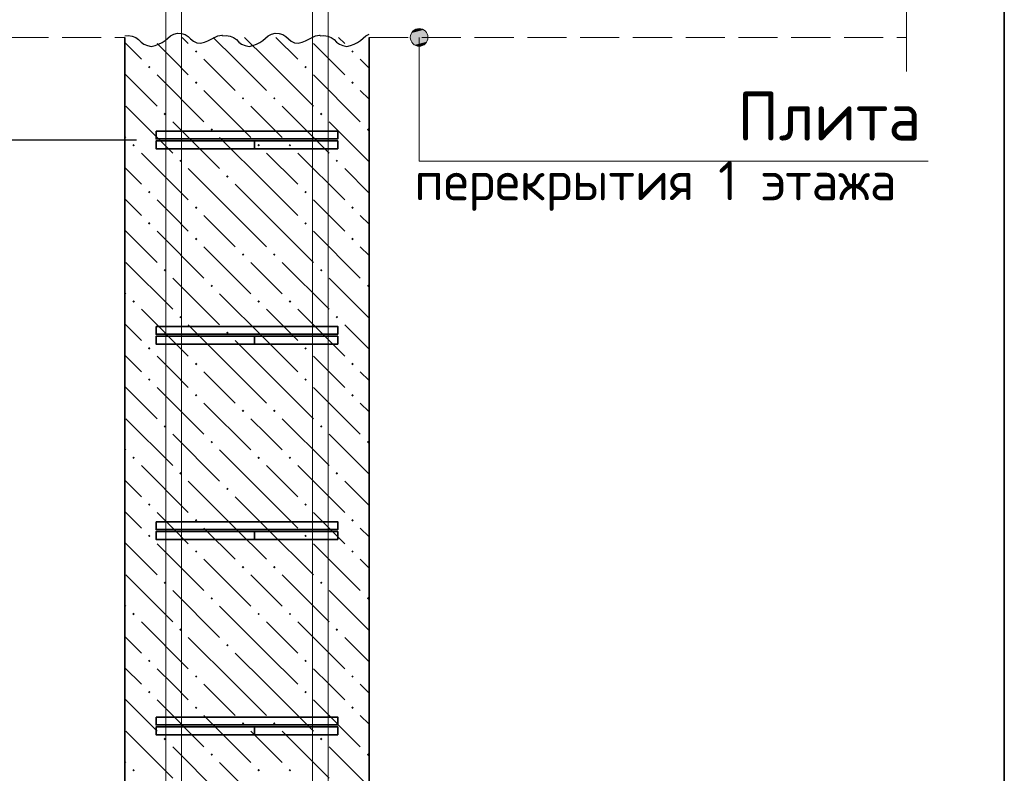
# Model space of a CAD drawing. Header units: millimetres. Extents: x 0 to 42000, y 0 to 29700.
# Tile 12 of 18: x 17947 to 22985, y 20183 to 24042. Entities that reach past the tile are written whole.
import ezdxf

# ---------------------------------------------------------------- set-up
doc = ezdxf.new("R2010")
doc.units = ezdxf.units.MM
doc.linetypes.add('______2', pattern=[270, 200, -70])
for name, color, linetype, lineweight in [('S1 Продольная арматура', 52, 'Continuous', 25), ('Standard', 7, 'Continuous', 25), ('ЖБ Перекрытие верхний уровень', 7, 'Continuous', 18), ('Позиционная метка диаметр_ шаг', 7, 'Continuous', 13), ('Позиционная метка линия выноска', 7, 'Continuous', 13), ('Примечания', 7, 'Continuous', 13), ('Размерная линия_ общее', 7, 'Continuous', 13), ('Хомут', 52, 'Continuous', 25)]:
    doc.layers.add(name, color=color, linetype=linetype, lineweight=lineweight)
doc.layers.add('ЖБ Пилон', color=7, linetype='______2', lineweight=13, true_color=0xa0a0a0)
doc.styles.add('ISOCPEUR', font='txt')

msp = doc.modelspace()

# ---------------------------------------------------------------- hatches: boundary and pattern name
at = {"layer": 'ЖБ Пилон', "linetype": 'Continuous', "lineweight": 18, "transparency": 33554687}
for points in [[(18843.2, 23879.2), (18849.7, 23885.7), (18856.2, 23879.2), (18849.7, 23872.7)], [(19643.2, 23879.2), (19649.7, 23885.7), (19656.2, 23879.2), (19649.7, 23872.7)], [(18603.2, 23799.2), (18609.7, 23805.7), (18616.2, 23799.2), (18609.7, 23792.7)], [(19403.2, 23799.2), (19409.7, 23805.7), (19416.2, 23799.2), (19409.7, 23792.7)], [(18843.2, 23719.2), (18849.7, 23725.7), (18856.2, 23719.2), (18849.7, 23712.8)], [(19643.2, 23719.2), (19649.7, 23725.7), (19656.2, 23719.2), (19649.7, 23712.8)], [(19083.2, 23639.2), (19089.7, 23645.7), (19096.2, 23639.2), (19089.7, 23632.7)], [(19243.2, 23639.2), (19249.7, 23645.7), (19256.2, 23639.2), (19249.7, 23632.7)], [(18683.2, 23559.2), (18689.7, 23565.7), (18696.2, 23559.2), (18689.7, 23552.7)], [(19483.2, 23559.2), (19489.7, 23565.7), (19496.2, 23559.2), (19489.7, 23552.7)], [(18923.2, 23479.2), (18929.7, 23485.7), (18936.2, 23479.2), (18929.7, 23472.7)], [(19723.2, 23479.2), (19729.7, 23485.7), (19734.5, 23480.9), (19734.5, 23477.6), (19729.7, 23472.7)], [(18523.2, 23399.2), (18529.7, 23405.7), (18536.2, 23399.2), (18529.7, 23392.7)], [(19163.2, 23399.2), (19169.7, 23405.7), (19176.2, 23399.2), (19169.7, 23392.7)], [(19323.2, 23399.2), (19329.7, 23405.7), (19336.2, 23399.2), (19329.7, 23392.7)], [(18763.2, 23319.2), (18769.7, 23325.7), (18776.2, 23319.2), (18769.7, 23312.8)], [(19563.2, 23319.2), (19569.7, 23325.7), (19576.2, 23319.2), (19569.7, 23312.8)], [(19003.2, 23239.2), (19009.7, 23245.7), (19016.2, 23239.2), (19009.7, 23232.7)], [(18603.2, 23159.2), (18609.7, 23165.7), (18616.2, 23159.2), (18609.7, 23152.7)], [(19403.2, 23159.2), (19409.7, 23165.7), (19416.2, 23159.2), (19409.7, 23152.7)], [(18843.2, 23079.2), (18849.7, 23085.7), (18856.2, 23079.2), (18849.7, 23072.7)], [(19643.2, 23079.2), (19649.7, 23085.7), (19656.2, 23079.2), (19649.7, 23072.7)], [(18603.2, 22999.2), (18609.7, 23005.7), (18616.2, 22999.2), (18609.7, 22992.7)], [(19403.2, 22999.2), (19409.7, 23005.7), (19416.2, 22999.2), (19409.7, 22992.7)], [(18843.2, 22919.2), (18849.7, 22925.7), (18856.2, 22919.2), (18849.7, 22912.8)], [(19643.2, 22919.2), (19649.7, 22925.7), (19656.2, 22919.2), (19649.7, 22912.8)], [(19083.2, 22839.2), (19089.7, 22845.7), (19096.2, 22839.2), (19089.7, 22832.7)], [(19243.2, 22839.2), (19249.7, 22845.7), (19256.2, 22839.2), (19249.7, 22832.7)], [(18683.2, 22759.2), (18689.7, 22765.7), (18696.2, 22759.2), (18689.7, 22752.7)], [(19483.2, 22759.2), (19489.7, 22765.7), (19496.2, 22759.2), (19489.7, 22752.7)], [(18923.2, 22679.2), (18929.7, 22685.7), (18936.2, 22679.2), (18929.7, 22672.7)], [(19723.2, 22679.2), (19729.7, 22685.7), (19734.5, 22680.9), (19734.5, 22677.6), (19729.7, 22672.7)], [(18523.2, 22599.2), (18529.7, 22605.7), (18536.2, 22599.2), (18529.7, 22592.7)], [(19163.2, 22599.2), (19169.7, 22605.7), (19176.2, 22599.2), (19169.7, 22592.7)], [(19323.2, 22599.2), (19329.7, 22605.7), (19336.2, 22599.2), (19329.7, 22592.7)], [(18763.2, 22519.2), (18769.7, 22525.7), (18776.2, 22519.2), (18769.7, 22512.8)], [(19563.2, 22519.2), (19569.7, 22525.7), (19576.2, 22519.2), (19569.7, 22512.8)], [(19003.2, 22439.2), (19009.7, 22445.7), (19016.2, 22439.2), (19009.7, 22432.7)], [(18603.2, 22359.2), (18609.7, 22365.7), (18616.2, 22359.2), (18609.7, 22352.7)], [(19403.2, 22359.2), (19409.7, 22365.7), (19416.2, 22359.2), (19409.7, 22352.7)], [(18843.2, 22279.2), (18849.7, 22285.7), (18856.2, 22279.2), (18849.7, 22272.7)], [(19643.2, 22279.2), (19649.7, 22285.7), (19656.2, 22279.2), (19649.7, 22272.7)], [(18603.2, 22199.2), (18609.7, 22205.7), (18616.2, 22199.2), (18609.7, 22192.7)], [(19403.2, 22199.2), (19409.7, 22205.7), (19416.2, 22199.2), (19409.7, 22192.7)], [(18843.2, 22119.2), (18849.7, 22125.7), (18856.2, 22119.2), (18849.7, 22112.7)], [(19643.2, 22119.2), (19649.7, 22125.7), (19656.2, 22119.2), (19649.7, 22112.7)], [(19083.2, 22039.2), (19089.7, 22045.7), (19096.2, 22039.2), (19089.7, 22032.7)], [(19243.2, 22039.2), (19249.7, 22045.7), (19256.2, 22039.2), (19249.7, 22032.7)], [(18683.2, 21959.2), (18689.7, 21965.7), (18696.2, 21959.2), (18689.7, 21952.7)], [(19483.2, 21959.2), (19489.7, 21965.7), (19496.2, 21959.2), (19489.7, 21952.7)], [(18923.2, 21879.2), (18929.7, 21885.7), (18936.2, 21879.2), (18929.7, 21872.7)], [(19723.2, 21879.2), (19729.7, 21885.7), (19734.5, 21880.9), (19734.5, 21877.6), (19729.7, 21872.7)], [(18523.2, 21799.2), (18529.7, 21805.7), (18536.2, 21799.2), (18529.7, 21792.7)], [(19163.2, 21799.2), (19169.7, 21805.7), (19176.2, 21799.2), (19169.7, 21792.7)], [(19323.2, 21799.2), (19329.7, 21805.7), (19336.2, 21799.2), (19329.7, 21792.7)], [(18763.2, 21719.2), (18769.7, 21725.7), (18776.2, 21719.2), (18769.7, 21712.7)], [(19563.2, 21719.2), (19569.7, 21725.7), (19576.2, 21719.2), (19569.7, 21712.7)], [(19003.2, 21639.2), (19009.7, 21645.7), (19016.2, 21639.2), (19009.7, 21632.7)], [(18603.2, 21559.2), (18609.7, 21565.7), (18616.2, 21559.2), (18609.7, 21552.7)], [(19403.2, 21559.2), (19409.7, 21565.7), (19416.2, 21559.2), (19409.7, 21552.7)], [(18843.2, 21479.2), (18849.7, 21485.7), (18856.2, 21479.2), (18849.7, 21472.7)], [(19643.2, 21479.2), (19649.7, 21485.7), (19656.2, 21479.2), (19649.7, 21472.7)], [(18603.2, 21399.2), (18609.7, 21405.7), (18616.2, 21399.2), (18609.7, 21392.7)], [(19403.2, 21399.2), (19409.7, 21405.7), (19416.2, 21399.2), (19409.7, 21392.7)], [(18843.2, 21319.2), (18849.7, 21325.7), (18856.2, 21319.2), (18849.7, 21312.7)], [(19643.2, 21319.2), (19649.7, 21325.7), (19656.2, 21319.2), (19649.7, 21312.7)], [(19083.2, 21239.2), (19089.7, 21245.7), (19096.2, 21239.2), (19089.7, 21232.7)], [(19243.2, 21239.2), (19249.7, 21245.7), (19256.2, 21239.2), (19249.7, 21232.7)], [(18683.2, 21159.2), (18689.7, 21165.7), (18696.2, 21159.2), (18689.7, 21152.7)], [(19483.2, 21159.2), (19489.7, 21165.7), (19496.2, 21159.2), (19489.7, 21152.7)], [(18923.2, 21079.2), (18929.7, 21085.7), (18936.2, 21079.2), (18929.7, 21072.7)], [(19723.2, 21079.2), (19729.7, 21085.7), (19734.5, 21080.9), (19734.5, 21077.6), (19729.7, 21072.7)], [(18523.2, 20999.2), (18529.7, 21005.7), (18536.2, 20999.2), (18529.7, 20992.7)], [(19163.2, 20999.2), (19169.7, 21005.7), (19176.2, 20999.2), (19169.7, 20992.7)], [(19323.2, 20999.2), (19329.7, 21005.7), (19336.2, 20999.2), (19329.7, 20992.7)], [(18763.2, 20919.2), (18769.7, 20925.7), (18776.2, 20919.2), (18769.7, 20912.7)], [(19563.2, 20919.2), (19569.7, 20925.7), (19576.2, 20919.2), (19569.7, 20912.7)], [(19003.2, 20839.2), (19009.7, 20845.7), (19016.2, 20839.2), (19009.7, 20832.7)], [(18603.2, 20759.2), (18609.7, 20765.7), (18616.2, 20759.2), (18609.7, 20752.7)], [(19403.2, 20759.2), (19409.7, 20765.7), (19416.2, 20759.2), (19409.7, 20752.7)], [(18843.2, 20679.2), (18849.7, 20685.7), (18856.2, 20679.2), (18849.7, 20672.7)], [(19643.2, 20679.2), (19649.7, 20685.7), (19656.2, 20679.2), (19649.7, 20672.7)], [(18603.2, 20599.2), (18609.7, 20605.7), (18616.2, 20599.2), (18609.7, 20592.7)], [(19403.2, 20599.2), (19409.7, 20605.7), (19416.2, 20599.2), (19409.7, 20592.7)], [(18843.2, 20519.2), (18849.7, 20525.7), (18856.2, 20519.2), (18849.7, 20512.7)], [(19643.2, 20519.2), (19649.7, 20525.7), (19656.2, 20519.2), (19649.7, 20512.7)], [(19083.2, 20439.2), (19089.7, 20445.7), (19096.2, 20439.2), (19089.7, 20432.7)], [(19243.2, 20439.2), (19249.7, 20445.7), (19256.2, 20439.2), (19249.7, 20432.7)], [(18683.2, 20359.2), (18689.7, 20365.7), (18696.2, 20359.2), (18689.7, 20352.7)], [(19483.2, 20359.2), (19489.7, 20365.7), (19496.2, 20359.2), (19489.7, 20352.7)], [(18923.2, 20279.2), (18929.7, 20285.7), (18936.2, 20279.2), (18929.7, 20272.7)], [(19723.2, 20279.2), (19729.7, 20285.7), (19734.5, 20280.9), (19734.5, 20277.6), (19729.7, 20272.7)], [(18523.2, 20199.2), (18529.7, 20205.7), (18536.2, 20199.2), (18529.7, 20192.7)], [(19163.2, 20199.2), (19169.7, 20205.7), (19176.2, 20199.2), (19169.7, 20192.7)], [(19323.2, 20199.2), (19329.7, 20205.7), (19336.2, 20199.2), (19329.7, 20192.7)]]:
    msp.add_hatch(color=7, dxfattribs=at).paths.add_polyline_path(points, flags=16)
at = {"layer": 'Позиционная метка линия выноска', "linetype": 'Continuous', "lineweight": 13, "transparency": 33554687}
for points in [[(20013, 23990), (19968.1, 23990), (19951.9, 23973.8)], [(20013, 23990), (19951.9, 23973.8), (20029.2, 23973.8)], [(19968.1, 23990), (20013, 23990), (19990.6, 23996.3)], [(20029.2, 23973.8), (19951.9, 23973.8), (19945.6, 23951.3)], [(20029.2, 23973.8), (19945.6, 23951.3), (20035.6, 23951.3)], [(20035.6, 23951.3), (19945.6, 23951.3), (19951.9, 23928.8)], [(20035.6, 23951.3), (19951.9, 23928.8), (20029.2, 23928.8)], [(20029.2, 23928.8), (19951.9, 23928.8), (19968.1, 23912.6)], [(20029.2, 23928.8), (19968.1, 23912.6), (20013, 23912.6)], [(20013, 23912.6), (19968.1, 23912.6), (19990.6, 23906.3)]]:
    msp.add_hatch(color=7, dxfattribs=at).paths.add_polyline_path(points)

# ---------------------------------------------------------------- linework, layer by layer
at = {"layer": 'S1 Продольная арматура', "color": 7, "linetype": 'Continuous', "lineweight": 18, "transparency": 33554687}
for points in [[(19444.5, 6051.3), (19444.5, 24376.3), (19439.3, 24413.9), (19426.8, 24452), (19407.2, 24486.8), (19383.5, 24515.2), (19355.1, 24538.9), (19320.2, 24558.5), (19282.2, 24571), (19244.6, 24576.3), (15944.5, 24576.3), (15944.5, 24656.3), (19250.1, 24656.3), (19300.3, 24649.3), (19352.6, 24632), (19400.7, 24605.1), (19440.3, 24572), (19473.4, 24532.4), (19500.3, 24484.3), (19517.6, 24432.1), (19524.5, 24381.8), (19524.5, 6051.3), (19444.5, 6051.3)], [(19444.5, 6051.3), (19444.5, 24376.3), (19439.3, 24413.9), (19426.8, 24452), (19407.2, 24486.8), (19383.5, 24515.2), (19355.1, 24538.9), (19320.2, 24558.5), (19282.2, 24571), (19244.6, 24576.3), (15944.5, 24576.3), (15944.5, 24656.3), (19250.1, 24656.3), (19300.3, 24649.3), (19352.6, 24632), (19400.7, 24605.1), (19440.3, 24572), (19473.4, 24532.4), (19500.3, 24484.3), (19517.6, 24432.1), (19524.5, 24381.8), (19524.5, 6051.3), (19444.5, 6051.3)], [(19444.5, 6051.3), (19444.5, 24376.3), (19439.3, 24413.9), (19426.8, 24452), (19407.2, 24486.8), (19383.5, 24515.2), (19355.1, 24538.9), (19320.2, 24558.5), (19282.2, 24571), (19244.6, 24576.3), (15944.5, 24576.3), (15944.5, 24656.3), (19250.1, 24656.3), (19300.3, 24649.3), (19352.6, 24632), (19400.7, 24605.1), (19440.3, 24572), (19473.4, 24532.4), (19500.3, 24484.3), (19517.6, 24432.1), (19524.5, 24381.8), (19524.5, 6051.3), (19444.5, 6051.3)], [(19444.5, 6051.3), (19444.5, 24376.3), (19439.3, 24413.9), (19426.8, 24452), (19407.2, 24486.8), (19383.5, 24515.2), (19355.1, 24538.9), (19320.2, 24558.5), (19282.2, 24571), (19244.6, 24576.3), (15944.5, 24576.3), (15944.5, 24656.3), (19250.1, 24656.3), (19300.3, 24649.3), (19352.6, 24632), (19400.7, 24605.1), (19440.3, 24572), (19473.4, 24532.4), (19500.3, 24484.3), (19517.6, 24432.1), (19524.5, 24381.8), (19524.5, 6051.3), (19444.5, 6051.3)], [(18694.5, 6051.3), (18694.5, 24381.8), (18701.5, 24432.1), (18718.8, 24484.3), (18745.7, 24532.4), (18778.8, 24572), (18818.4, 24605.1), (18866.5, 24632), (18918.8, 24649.3), (18969, 24656.3), (22274.5, 24656.3), (22274.5, 24576.3), (18974.5, 24576.3), (18936.9, 24571), (18898.9, 24558.5), (18864, 24538.9), (18835.6, 24515.2), (18811.9, 24486.8), (18792.3, 24452), (18779.8, 24413.9), (18774.5, 24376.3), (18774.5, 6051.3), (18694.5, 6051.3)], [(18694.5, 6051.3), (18694.5, 24381.8), (18701.5, 24432.1), (18718.8, 24484.3), (18745.7, 24532.4), (18778.8, 24572), (18818.4, 24605.1), (18866.5, 24632), (18918.8, 24649.3), (18969, 24656.3), (22274.5, 24656.3), (22274.5, 24576.3), (18974.5, 24576.3), (18936.9, 24571), (18898.9, 24558.5), (18864, 24538.9), (18835.6, 24515.2), (18811.9, 24486.8), (18792.3, 24452), (18779.8, 24413.9), (18774.5, 24376.3), (18774.5, 6051.3), (18694.5, 6051.3)], [(18694.5, 6051.3), (18694.5, 24381.8), (18701.5, 24432.1), (18718.8, 24484.3), (18745.7, 24532.4), (18778.8, 24572), (18818.4, 24605.1), (18866.5, 24632), (18918.8, 24649.3), (18969, 24656.3), (22274.5, 24656.3), (22274.5, 24576.3), (18974.5, 24576.3), (18936.9, 24571), (18898.9, 24558.5), (18864, 24538.9), (18835.6, 24515.2), (18811.9, 24486.8), (18792.3, 24452), (18779.8, 24413.9), (18774.5, 24376.3), (18774.5, 6051.3), (18694.5, 6051.3)], [(18694.5, 6051.3), (18694.5, 24381.8), (18701.5, 24432.1), (18718.8, 24484.3), (18745.7, 24532.4), (18778.8, 24572), (18818.4, 24605.1), (18866.5, 24632), (18918.8, 24649.3), (18969, 24656.3), (22274.5, 24656.3), (22274.5, 24576.3), (18974.5, 24576.3), (18936.9, 24571), (18898.9, 24558.5), (18864, 24538.9), (18835.6, 24515.2), (18811.9, 24486.8), (18792.3, 24452), (18779.8, 24413.9), (18774.5, 24376.3), (18774.5, 6051.3), (18694.5, 6051.3)]]:
    msp.add_lwpolyline(points, dxfattribs=at)
at = {"layer": 'Standard', "color": 254, "linetype": 'Continuous', "lineweight": 35, "true_color": 0xc4c4ff, "transparency": 33554687}
msp.add_lwpolyline([(15234.5, 2051.3), (22984.5, 2051.3), (22984.5, 29200)], dxfattribs=at)
at = {"layer": 'ЖБ Перекрытие верхний уровень', "color": 7, "linetype": '______2', "lineweight": 18, "transparency": 33554687}
for p, q in [((15734.5, 23951.3), (18484.5, 23951.3)), ((19734.5, 23951.3), (22484.5, 23951.3))]:
    msp.add_line(p, q, dxfattribs=at)
at = {"layer": 'ЖБ Пилон', "color": 7, "linetype": 'Continuous', "lineweight": 35, "transparency": 33554687}
for p, q in [((18484.5, 23951.3), (18484.5, 6051.3)), ((19734.5, 6051.3), (19734.5, 23951.3))]:
    msp.add_line(p, q, dxfattribs=at)
at = {"layer": 'ЖБ Пилон', "color": 9, "linetype": 'Continuous', "lineweight": 18, "true_color": 0xc7c7c7, "transparency": 33554687}
for p, q in [((18777.7, 23951.3), (18809.7, 23919.2)), ((19049.7, 23839.2), (18937.7, 23951.3)), ((19097.7, 23951.3), (19209.7, 23839.2)), ((19257.7, 23951.3), (19369.7, 23839.2)), ((19577.7, 23951.3), (19609.7, 23919.2)), ((18484.5, 23924.4), (18569.7, 23839.2)), ((18729.7, 23839.2), (18649.7, 23919.2)), ((19529.7, 23839.2), (19449.7, 23919.2)), ((18809.7, 23759.2), (18729.7, 23839.2)), ((18889.7, 23839.2), (19049.7, 23679.2)), ((19049.7, 23839.2), (19209.7, 23679.2)), ((19209.7, 23839.2), (19449.7, 23599.2)), ((19609.7, 23759.2), (19529.7, 23839.2)), ((19689.7, 23839.2), (19734.5, 23794.4)), ((18484.5, 23764.4), (18649.7, 23599.2)), ((18649.7, 23759.2), (18889.7, 23519.2)), ((19449.7, 23759.2), (19689.7, 23519.2)), ((18889.7, 23679.2), (19129.7, 23439.2)), ((19689.7, 23679.2), (19734.5, 23634.4)), ((18489.7, 23599.2), (18729.7, 23359.2)), ((19209.7, 23519.2), (19129.7, 23599.2)), ((19289.7, 23599.2), (19529.7, 23359.2)), ((18729.7, 23519.2), (18969.7, 23279.2)), ((19289.7, 23439.2), (19209.7, 23519.2)), ((19529.7, 23519.2), (19734.5, 23314.4)), ((18489.7, 23439.2), (18484.5, 23444.4)), ((19209.7, 23199.2), (18969.7, 23439.2)), ((18569.7, 23359.2), (18809.7, 23119.2)), ((19209.7, 23359.2), (19369.7, 23199.2)), ((19369.7, 23359.2), (19609.7, 23119.2)), ((18484.5, 23284.4), (18569.7, 23199.2)), ((19049.7, 23039.2), (18809.7, 23279.2)), ((19734.5, 23154.4), (19609.7, 23279.2)), ((19049.7, 23199.2), (19209.7, 23039.2)), ((19209.7, 23199.2), (19369.7, 23039.2)), ((18484.5, 23124.4), (18569.7, 23039.2)), ((18729.7, 23039.2), (18649.7, 23119.2)), ((19529.7, 23039.2), (19449.7, 23119.2)), ((18809.7, 22959.2), (18729.7, 23039.2)), ((18889.7, 23039.2), (19049.7, 22879.2)), ((19049.7, 23039.2), (19209.7, 22879.2)), ((19209.7, 23039.2), (19449.7, 22799.2)), ((19609.7, 22959.2), (19529.7, 23039.2)), ((19689.7, 23039.2), (19734.5, 22994.4)), ((18484.5, 22964.4), (18649.7, 22799.2)), ((18649.7, 22959.2), (18889.7, 22719.2)), ((19449.7, 22959.2), (19689.7, 22719.2)), ((18889.7, 22879.2), (19129.7, 22639.2)), ((19689.7, 22879.2), (19734.5, 22834.4)), ((18489.7, 22799.2), (18729.7, 22559.2)), ((19209.7, 22719.2), (19129.7, 22799.2)), ((19289.7, 22799.2), (19529.7, 22559.2)), ((18729.7, 22719.2), (18969.7, 22479.2)), ((19289.7, 22639.2), (19209.7, 22719.2)), ((19529.7, 22719.2), (19734.5, 22514.4)), ((18489.7, 22639.2), (18484.5, 22644.4)), ((19209.7, 22399.2), (18969.7, 22639.2)), ((18569.7, 22559.2), (18809.7, 22319.2)), ((19209.7, 22559.2), (19369.7, 22399.2)), ((19369.7, 22559.2), (19609.7, 22319.2)), ((18484.5, 22484.4), (18569.7, 22399.2)), ((19049.7, 22239.2), (18809.7, 22479.2)), ((19734.5, 22354.4), (19609.7, 22479.2)), ((19049.7, 22399.2), (19209.7, 22239.2)), ((19209.7, 22399.2), (19369.7, 22239.2)), ((18484.5, 22324.4), (18569.7, 22239.2)), ((18729.7, 22239.2), (18649.7, 22319.2)), ((19529.7, 22239.2), (19449.7, 22319.2)), ((18809.7, 22159.2), (18729.7, 22239.2)), ((18889.7, 22239.2), (19049.7, 22079.2)), ((19049.7, 22239.2), (19209.7, 22079.2)), ((19209.7, 22239.2), (19449.7, 21999.2)), ((19609.7, 22159.2), (19529.7, 22239.2)), ((19689.7, 22239.2), (19734.5, 22194.4)), ((18484.5, 22164.4), (18649.7, 21999.2)), ((18649.7, 22159.2), (18889.7, 21919.2)), ((19449.7, 22159.2), (19689.7, 21919.2)), ((18889.7, 22079.2), (19129.7, 21839.2)), ((19689.7, 22079.2), (19734.5, 22034.4)), ((18489.7, 21999.2), (18729.7, 21759.2)), ((19209.7, 21919.2), (19129.7, 21999.2)), ((19289.7, 21999.2), (19529.7, 21759.2)), ((18729.7, 21919.2), (18969.7, 21679.2)), ((19289.7, 21839.2), (19209.7, 21919.2)), ((19529.7, 21919.2), (19734.5, 21714.4)), ((18489.7, 21839.2), (18484.5, 21844.4)), ((19209.7, 21599.2), (18969.7, 21839.2)), ((18569.7, 21759.2), (18809.7, 21519.2)), ((19209.7, 21759.2), (19369.7, 21599.2)), ((19369.7, 21759.2), (19609.7, 21519.2)), ((18484.5, 21684.4), (18569.7, 21599.2)), ((19049.7, 21439.2), (18809.7, 21679.2)), ((19734.5, 21554.4), (19609.7, 21679.2)), ((19049.7, 21599.2), (19209.7, 21439.2)), ((19209.7, 21599.2), (19369.7, 21439.2)), ((18484.5, 21524.4), (18569.7, 21439.2)), ((18729.7, 21439.2), (18649.7, 21519.2)), ((19529.7, 21439.2), (19449.7, 21519.2)), ((18809.7, 21359.2), (18729.7, 21439.2)), ((18889.7, 21439.2), (19049.7, 21279.2)), ((19049.7, 21439.2), (19209.7, 21279.2)), ((19209.7, 21439.2), (19449.7, 21199.2)), ((19609.7, 21359.2), (19529.7, 21439.2)), ((19689.7, 21439.2), (19734.5, 21394.4)), ((18484.5, 21364.4), (18649.7, 21199.2)), ((18649.7, 21359.2), (18889.7, 21119.2)), ((19449.7, 21359.2), (19689.7, 21119.2)), ((18889.7, 21279.2), (19129.7, 21039.2)), ((19689.7, 21279.2), (19734.5, 21234.4)), ((18489.7, 21199.2), (18729.7, 20959.2)), ((19209.7, 21119.2), (19129.7, 21199.2)), ((19289.7, 21199.2), (19529.7, 20959.2)), ((18729.7, 21119.2), (18969.7, 20879.2)), ((19289.7, 21039.2), (19209.7, 21119.2)), ((19529.7, 21119.2), (19734.5, 20914.4)), ((18489.7, 21039.2), (18484.5, 21044.4)), ((19209.7, 20799.2), (18969.7, 21039.2)), ((18569.7, 20959.2), (18809.7, 20719.2)), ((19209.7, 20959.2), (19369.7, 20799.2)), ((19369.7, 20959.2), (19609.7, 20719.2)), ((18484.5, 20884.4), (18569.7, 20799.2)), ((19049.7, 20639.2), (18809.7, 20879.2)), ((19734.5, 20754.4), (19609.7, 20879.2)), ((19049.7, 20799.2), (19209.7, 20639.2)), ((19209.7, 20799.2), (19369.7, 20639.2)), ((18484.5, 20724.4), (18569.7, 20639.2)), ((18729.7, 20639.2), (18649.7, 20719.2)), ((19529.7, 20639.2), (19449.7, 20719.2)), ((18809.7, 20559.2), (18729.7, 20639.2)), ((18889.7, 20639.2), (19049.7, 20479.2)), ((19049.7, 20639.2), (19209.7, 20479.2)), ((19209.7, 20639.2), (19449.7, 20399.2)), ((19609.7, 20559.2), (19529.7, 20639.2)), ((19689.7, 20639.2), (19734.5, 20594.4)), ((18484.5, 20564.4), (18649.7, 20399.2)), ((18649.7, 20559.2), (18889.7, 20319.2)), ((19449.7, 20559.2), (19689.7, 20319.2)), ((18889.7, 20479.2), (19129.7, 20239.2)), ((19689.7, 20479.2), (19734.5, 20434.4)), ((18489.7, 20399.2), (18729.7, 20159.2)), ((19209.7, 20319.2), (19129.7, 20399.2)), ((19289.7, 20399.2), (19529.7, 20159.2)), ((18729.7, 20319.2), (18969.7, 20079.2)), ((19289.7, 20239.2), (19209.7, 20319.2)), ((19529.7, 20319.2), (19734.5, 20114.4)), ((18489.7, 20239.2), (18484.5, 20244.4)), ((19209.7, 19999.2), (18969.7, 20239.2))]:
    msp.add_line(p, q, dxfattribs=at)
at = {"layer": 'Позиционная метка линия выноска', "color": 7, "linetype": 'Continuous', "lineweight": 13, "transparency": 33554687}
for p, q in [((19990.6, 23996.3), (19990.6, 23996.3)), ((19945.6, 23951.3), (19945.6, 23951.3)), ((20035.6, 23951.3), (20035.6, 23951.3)), ((19990.6, 23906.3), (19990.6, 23906.3))]:
    msp.add_line(p, q, dxfattribs=at)
msp.add_lwpolyline([(19990.6, 23951.3), (19990.6, 23318), (22595.4, 23318)], dxfattribs=at)
msp.add_circle((19990.6, 23951.3), 45, dxfattribs=at)
at = {"layer": 'Примечания', "color": 7, "linetype": 'Continuous', "lineweight": 13, "transparency": 33554687}
for p in [(22484.5, 24410.8), (22484.5, 23776.3)]:
    msp.add_line(p, (22484.5, 23776.3), dxfattribs=at)
at = {"layer": 'Примечания', "color": 7, "linetype": 'Continuous', "lineweight": 25, "transparency": 33554687}
for points in [[(18484.5, 23960), (18503, 23960.3), (18523, 23957.4), (18541, 23950.8), (18555.5, 23939.9), (18568, 23926.9), (18582.5, 23916), (18601, 23909.4), (18620.5, 23905.5), (18640, 23909.9), (18658, 23916.9), (18675.5, 23925), (18690.5, 23935.7), (18704.5, 23947.2), (18718.5, 23958.6), (18735.5, 23967.6), (18754.5, 23972.4), (18774.5, 23971.7), (18794, 23966.4), (18808.5, 23955.7), (18821.5, 23943.2), (18835.5, 23931.8), (18852.5, 23923.3), (18872.5, 23921.4), (18892, 23926.2), (18909.5, 23933.7), (18926.5, 23942.3), (18944, 23950.5), (18961, 23958.6), (18980.5, 23962.4), (18984.5, 23962.8)], [(18984.5, 23960), (19003, 23960.3), (19023, 23957.4), (19041, 23950.8), (19055.5, 23939.9), (19068, 23926.9), (19082.5, 23916), (19101, 23909.4), (19120.5, 23905.5), (19140, 23909.9), (19158, 23916.9), (19175.5, 23925), (19190.5, 23935.7), (19204.5, 23947.2), (19218.5, 23958.6), (19235.5, 23967.6), (19254.5, 23972.4), (19274.5, 23971.7), (19294, 23966.4), (19308.5, 23955.7), (19321.5, 23943.2), (19335.5, 23931.8), (19352.5, 23923.3), (19372.5, 23921.4), (19392, 23926.2), (19409.5, 23933.7), (19426.5, 23942.3), (19444, 23950.5), (19461, 23958.6), (19480.5, 23962.4), (19484.5, 23962.8)], [(19484.5, 23960), (19503, 23960.3), (19523, 23957.4), (19541, 23950.8), (19555.5, 23939.9), (19568, 23926.9), (19582.5, 23916), (19601, 23909.4), (19620.5, 23905.5), (19640, 23909.9), (19658, 23916.9), (19675.5, 23925), (19690.5, 23935.7), (19704.5, 23947.2), (19718.5, 23958.6), (19734.5, 23967.1)]]:
    msp.add_lwpolyline(points, dxfattribs=at)
at = {"layer": 'Размерная линия_ общее', "color": 253, "linetype": 'Continuous', "lineweight": -3, "true_color": 0xa0a0a0, "transparency": 33554687}
msp.add_line((16440.8, 23426.3), (18544.5, 23426.3), dxfattribs=at)
at = {"layer": 'Хомут', "color": 7, "linetype": 'Continuous', "lineweight": 35, "transparency": 33554687}
for points in [[(18644.5, 23471.3), (19574.5, 23471.3), (19574.5, 23431.3), (18644.5, 23431.3), (18644.5, 23471.3)], [(18644.5, 23471.3), (19574.5, 23471.3), (19574.5, 23431.3), (18644.5, 23431.3), (18644.5, 23471.3)], [(19574.5, 23381.3), (18644.5, 23381.3), (18644.5, 23421.3), (19574.5, 23421.3), (19574.5, 23381.3)], [(19574.5, 23381.3), (18644.5, 23381.3), (18644.5, 23421.3), (19574.5, 23421.3), (19574.5, 23381.3)], [(19574.5, 23381.3), (19148, 23381.3), (19148, 23421.3), (19574.5, 23421.3), (19574.5, 23381.3)], [(19574.5, 23381.3), (19148, 23381.3), (19148, 23421.3), (19574.5, 23421.3), (19574.5, 23381.3)], [(18644.5, 22471.3), (19574.5, 22471.3), (19574.5, 22431.3), (18644.5, 22431.3), (18644.5, 22471.3)], [(18644.5, 22471.3), (19574.5, 22471.3), (19574.5, 22431.3), (18644.5, 22431.3), (18644.5, 22471.3)], [(19574.5, 22381.3), (18644.5, 22381.3), (18644.5, 22421.3), (19574.5, 22421.3), (19574.5, 22381.3)], [(19574.5, 22381.3), (18644.5, 22381.3), (18644.5, 22421.3), (19574.5, 22421.3), (19574.5, 22381.3)], [(19574.5, 22381.3), (19148, 22381.3), (19148, 22421.3), (19574.5, 22421.3), (19574.5, 22381.3)], [(19574.5, 22381.3), (19148, 22381.3), (19148, 22421.3), (19574.5, 22421.3), (19574.5, 22381.3)], [(18644.5, 21471.3), (19574.5, 21471.3), (19574.5, 21431.3), (18644.5, 21431.3), (18644.5, 21471.3)], [(18644.5, 21471.3), (19574.5, 21471.3), (19574.5, 21431.3), (18644.5, 21431.3), (18644.5, 21471.3)], [(19574.5, 21381.3), (18644.5, 21381.3), (18644.5, 21421.3), (19574.5, 21421.3), (19574.5, 21381.3)], [(19574.5, 21381.3), (18644.5, 21381.3), (18644.5, 21421.3), (19574.5, 21421.3), (19574.5, 21381.3)], [(19574.5, 21381.3), (19148, 21381.3), (19148, 21421.3), (19574.5, 21421.3), (19574.5, 21381.3)], [(19574.5, 21381.3), (19148, 21381.3), (19148, 21421.3), (19574.5, 21421.3), (19574.5, 21381.3)], [(18644.5, 20471.3), (19574.5, 20471.3), (19574.5, 20431.3), (18644.5, 20431.3), (18644.5, 20471.3)], [(18644.5, 20471.3), (19574.5, 20471.3), (19574.5, 20431.3), (18644.5, 20431.3), (18644.5, 20471.3)], [(19574.5, 20381.3), (18644.5, 20381.3), (18644.5, 20421.3), (19574.5, 20421.3), (19574.5, 20381.3)], [(19574.5, 20381.3), (18644.5, 20381.3), (18644.5, 20421.3), (19574.5, 20421.3), (19574.5, 20381.3)], [(19574.5, 20381.3), (19148, 20381.3), (19148, 20421.3), (19574.5, 20421.3), (19574.5, 20381.3)], [(19574.5, 20381.3), (19148, 20381.3), (19148, 20421.3), (19574.5, 20421.3), (19574.5, 20381.3)]]:
    msp.add_lwpolyline(points, dxfattribs=at)

# ---------------------------------------------------------------- texts
at = {"layer": 'Позиционная метка диаметр_ шаг', "color": 7, "linetype": 'Continuous', "lineweight": 25, "transparency": 33554687, "attachment_point": 7, "style": 'ISOCPEUR'}
for s, insert, char_height, width in [('\\W0.95;Плита', (21620.4, 23423.1), 250, 1093.32), ('\\W0.97;перекрытия 1 этажа', (19966.3, 23063.1), 200, 2715.728)]:
    msp.add_mtext(s, dxfattribs=dict(at, insert=insert, char_height=char_height, width=width))

doc.saveas('drawing.dxf')
